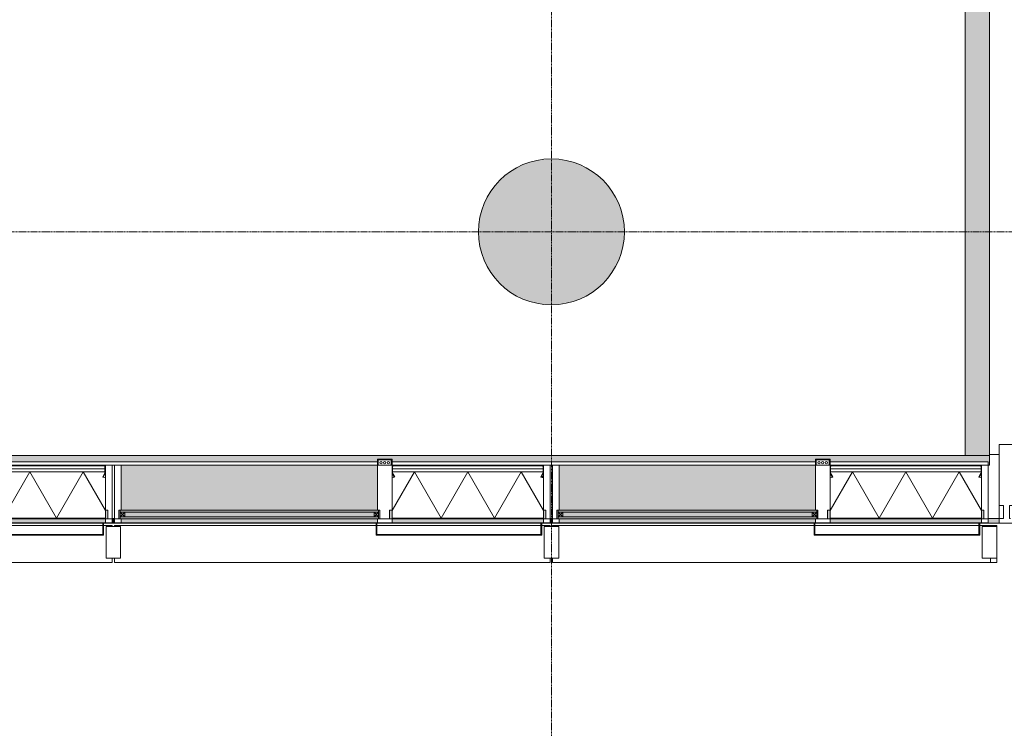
# Model space of a CAD drawing. Header units: millimetres. Extents: x -281 to 121694, y -16481 to 65128.
# Tile 226 of 256: x 79815 to 83861, y 7959 to 10872. Entities that reach past the tile are written whole.
import ezdxf

# ---------------------------------------------------------------- set-up
doc = ezdxf.new("R2010")
doc.units = ezdxf.units.MM
doc.linetypes.add('Grid Line', pattern=[12, 6, -2, 2, -2])
for name, color, linetype, lineweight in [('A--A23__Vloeren', 8, 'Continuous', 5), ('A--A2__Ruwbouw', 8, 'Continuous', 5), ('A--L$01A__Algemeen', 7, 'Continuous', 5), ('A--L$07A__Stramien', 1, 'Continuous', 5), ('A--L21__Buitenwanden', 3, 'Continuous', 5), ('A--L23__Vloeren', 3, 'Continuous', 5), ('A--L28__Hoofddraagconstructies', 3, 'Continuous', 5), ('A--L2__Ruwbouw', 3, 'Continuous', 5), ('A--L3__Afbouw', 2, 'Continuous', 5), ('A--L82__LosseGebruikersInvent', 1, 'Continuous', 5)]:
    doc.layers.add(name, color=color, linetype=linetype, lineweight=lineweight)

# ---------------------------------------------------------------- blocks, each defined once
blk = doc.blocks.new('TBR-B-BWK-C-BES-ARC-R25_rvt-1-L_80_ 12')
at = {"layer": 'A--L28__Hoofddraagconstructies'}
blk.add_hatch(color=21, dxfattribs=at).paths.add_polyline_path([(82000, 9700), (82058.5, 9705.8), (82114.8, 9722.8), (82166.7, 9750.6), (82212.1, 9787.9), (82249.4, 9833.3), (82277.2, 9885.2), (82294.2, 9941.5), (82300, 10000), (82294.2, 10058.5), (82277.2, 10114.8), (82249.4, 10166.7), (82212.1, 10212.1), (82166.7, 10249.4), (82114.8, 10277.2), (82058.5, 10294.2), (82000, 10300), (81941.5, 10294.2), (81885.2, 10277.2), (81833.3, 10249.4), (81787.9, 10212.1), (81750.6, 10166.7), (81722.8, 10114.8), (81705.8, 10058.5), (81700, 10000), (81705.8, 9941.5), (81722.8, 9885.2), (81750.6, 9833.3), (81787.9, 9787.9), (81833.3, 9750.6), (81885.2, 9722.8), (81944.6, 9705.5)])
at = {"layer": 'A--L28__Hoofddraagconstructies', "color": 241, "lineweight": 18}
for start, end in [(0, 180), (180, 0)]:
    blk.add_arc((82000, 10000), 300, start, end, dxfattribs=at)
blk = doc.blocks.new('Rectangular Mullion - gevelband kader-56871598-L_80_ 12')
at = {"layer": 'A--L3__Afbouw'}
for p, q in [((82004.9, 8788), (82004.9, 8793)), ((82004.9, 8793), (83080, 8793)), ((83083, 8793), (83757, 8793)), ((83760, 8793), (83804.9, 8793)), ((83804.9, 8793), (83804.9, 8788)), ((82004.9, 8640), (82004.9, 8658)), ((83804.9, 8640), (82004.9, 8640)), ((83804.9, 8658), (83804.9, 8640))]:
    blk.add_line(p, q, dxfattribs=at)
blk = doc.blocks.new('Rectangular Mullion - gevelband kader-V260-L_80_ 12')
at = {"layer": 'A--L3__Afbouw'}
for p, q in [((80204.9, 8788), (80204.9, 8793)), ((80204.9, 8793), (81280, 8793)), ((81283, 8793), (81957, 8793)), ((81960, 8793), (81994.9, 8793)), ((81994.9, 8793), (81994.9, 8788)), ((80204.9, 8640), (80204.9, 8658)), ((81994.9, 8640), (80204.9, 8640)), ((81994.9, 8658), (81994.9, 8640))]:
    blk.add_line(p, q, dxfattribs=at)
blk = doc.blocks.new('Rectangular Mullion - mullion_283_210-53-20-56176814-L_80_ 12')
at = {"layer": 'A--L3__Afbouw'}
for points in [[(83760, 8802), (83840, 8803), (83840, 8821.2), (83795, 8821.2), (83795, 8803), (83760, 8803)], [(83840, 8821.2), (83840, 8822), (83795, 8821.2)]]:
    blk.add_hatch(color=256, dxfattribs=at).paths.add_polyline_path(points)
for p, q in [((83795, 8821.2), (83840, 8821.2)), ((83840, 8822), (83840, 8821.2)), ((82030, 8802), (83080.1, 8802)), ((83083, 8802), (83757, 8802)), ((83759.9, 8802), (83840, 8802))]:
    blk.add_line(p, q, dxfattribs=at)
blk = doc.blocks.new('Rectangular Mullion - mullion_283_210-53-20-55330344-L_80_ 12')
at = {"layer": 'A--L3__Afbouw'}
blk.add_hatch(color=256, dxfattribs=at).paths.add_polyline_path([(81970, 8802), (81970, 8803), (81967.5, 8802)])
for p, q in [((80230, 8802), (81280.1, 8802)), ((81283, 8802), (81957, 8802)), ((81959.9, 8802), (81970, 8802))]:
    blk.add_line(p, q, dxfattribs=at)
blk = doc.blocks.new('Rectangular Mullion - mullion_283_210-53-20-V300-L_80_ 12')
at = {"layer": 'A--L3__Afbouw'}
for p, q in [((78430, 8802), (79480.1, 8802)), ((79483, 8802), (80157, 8802)), ((80159.9, 8802), (80170, 8802))]:
    blk.add_line(p, q, dxfattribs=at)
blk = doc.blocks.new('Rectangular Mullion - mullion_283_210-53-20-62516206-L_80_ 12')
at = {"layer": 'A--L3__Afbouw'}
blk.add_hatch(color=256, dxfattribs=at).paths.add_polyline_path([(29.2, 241), (5, 240), (5, 221), (-5, 221), (-5, 240), (12, 241)])
blk.add_line((-30, 241), (30, 241), dxfattribs=at)
blk = doc.blocks.new('Rectangular Mullion - mullion_283_210-53-20-V309-L_80_ 12')
at = {"layer": 'A--L3__Afbouw'}
blk.add_hatch(color=256, dxfattribs=at).paths.add_polyline_path([(-12, 241), (5, 240), (5, 221), (-5, 221), (-5, 240), (-29.2, 241)])
blk.add_line((-30, 241), (30, 241), dxfattribs=at)
blk = doc.blocks.new('Rectangular Mullion - mullion_323_250-53-20-56175659-L_80_ 12')
at = {"layer": 'A--L3__Afbouw'}
for p, q in [((0, 241), (-60, 241)), ((-60, 241), (-60, 221.8)), ((-60, 221.8), (-59.2, 221.8)), ((-59.2, 221.8), (-59.2, 221)), ((-47, 221), (-42, 221)), ((-42, 221), (-42, 168)), ((-18, 168), (-18, 221)), ((-18, 221), (-0.8, 221)), ((-0.8, 221), (-0.8, 221.8)), ((-0.8, 221.8), (0, 221.8)), ((0, 221.8), (0, 241)), ((-59.2, 167.2), (-60, 167.2)), ((-60, 167.2), (-60, -82)), ((-42, 168), (-59.2, 168)), ((-59.2, 168), (-59.2, 167.2)), ((-0.8, 168), (-18, 168)), ((-0.8, 167.2), (-0.8, 168)), ((0, 167.2), (-0.8, 167.2)), ((0, -82), (0, 167.2)), ((-60, -82), (0, -82))]:
    blk.add_line(p, q, dxfattribs=at)
blk = doc.blocks.new('NLRS_21_GM_LB_element gevel_gen_cpz - NLRS_21_13_08_elementgevel element_gen_cpz-V421-L_80_ 12')
at = {"layer": 'A--L$01A__Algemeen'}
for points in [[(-877.5, -17), (-877.5, -52), (-867.5, -51.5), (-867.5, -20), (-245, -20), (-245, -52), (-235, -52), (-235, -17), (-867.5, -17)], [(133.8, -52), (-185, -52), (-185, -237), (867.5, -237), (867.5, -52), (507.1, -52)]]:
    blk.add_hatch(color=256, dxfattribs=at).paths.add_polyline_path(points)
h = blk.add_hatch(color=256, dxfattribs=at)
h.paths.add_polyline_path([(-612.9, 0), (-867.5, 0), (-867.5, -17), (-245, -17), (-245, 0)])
h.paths.add_polyline_path([(-183, 0), (-185, 0), (-185, -17), (867.5, -17), (867.5, 0), (-180, 0)])
h = blk.add_hatch(dxfattribs=at)
h.set_pattern_fill('FP_389', color=256, style=0, pattern_type=2)
h.set_pattern_definition([(225, (79300, 8803), (449.013, -449.013), []), (225, (79141.25, 8803), (6e-14, -898.0256), []), (225, (79458.75, 8803), (6e-14, -898.0256), [])])
h.paths.add_polyline_path([(-858.1, -188.2), (-866.8, -203.3), (-865.1, -204.3), (-856.3, -189.2)])
h.paths.add_polyline_path([(-254.4, -188.2), (-256.2, -189.2), (-247.4, -204.3), (-245.7, -203.3)])
h.paths.add_polyline_path([(-865.5, -205.8), (-867.5, -205.8), (-867.5, -232), (-865.5, -232)])
h.paths.add_polyline_path([(-245, -205.8), (-247, -205.8), (-247, -232), (-245, -232)])
h.paths.add_polyline_path([(-862.5, -235), (-862.5, -237), (-250, -237), (-250, -235), (-612.9, -235)])
for p, q in [((-867.5, 0), (-895, 0)), ((-895, 0), (-895, -17)), ((-867.5, -17), (-867.5, 0)), ((-867.5, 0), (-860, 0)), ((-857, 0), (-245, 0)), ((-185, 0), (-245, 0)), ((-245, 0), (-245, -17)), ((-185, -17), (-185, 0)), ((-185, 0), (-183, 0)), ((-180, 0), (867.5, 0)), ((895, 0), (867.5, 0)), ((867.5, 0), (867.5, -17)), ((895, -17), (895, 0)), ((-877.5, -17), (-895, -17)), ((-895, -17), (-895, -237)), ((-895, -17), (-867.5, -17)), ((-877.5, -52), (-877.5, -17)), ((-245, -17), (-867.5, -17)), ((-245, -20), (-867.5, -20)), ((-867.5, -20), (-867.5, -185.7)), ((-245, -20), (-867.5, -20)), ((-867.5, -20), (-867.5, -185.7)), ((-775.6, -210), (-665.9, -20)), ((-556.2, -210), (-665.9, -20)), ((-556.2, -210), (-446.6, -20)), ((-336.9, -210), (-446.6, -20)), ((-245, -17), (-190, -17)), ((-245, -185.7), (-245, -20)), ((-245, -185.7), (-245, -20)), ((-195, -17), (-235, -17)), ((-235, -17), (-235, -52)), ((-195, -52), (-195, -17)), ((872.5, -17), (895, -17)), ((895, -17), (877.5, -17)), ((877.5, -17), (877.5, -52)), ((895, -237), (895, -17)), ((-867.5, -52), (-877.5, -52)), ((-775.6, -210), (-867.5, -50.9)), ((-336.9, -210), (-245, -50.9)), ((-235, -52), (-245, -52)), ((-190, -52), (-195, -52)), ((-185, -237), (-185, -52)), ((867.5, -52), (867.5, -237)), ((877.5, -52), (872.5, -52)), ((-867.5, -185.7), (-867.5, -204.5)), ((-858.1, -188.2), (-866.8, -203.3)), ((-865.1, -204.3), (-856.3, -189.2)), ((-856.3, -189.2), (-858.1, -188.2)), ((-254.4, -188.2), (-256.2, -189.2)), ((-256.2, -189.2), (-247.4, -204.3)), ((-245.7, -203.3), (-254.4, -188.2)), ((-245, -204.5), (-245, -185.7)), ((-895, -237), (-867.5, -237)), ((-867.5, -204.5), (-867.5, -205.8)), ((-867.5, -204.5), (-867.5, -205.8)), ((-867.5, -205.8), (-867.5, -232)), ((-867.5, -232), (-867.5, -237)), ((-867.5, -237), (-862.5, -237)), ((-865.5, -232), (-865.5, -205.8)), ((-865.5, -210), (-247, -210)), ((-865.5, -210), (-247, -210)), ((-865.5, -222.5), (-247, -222.5)), ((-250, -235), (-862.5, -235)), ((-862.5, -237), (-250, -237)), ((-250, -237), (-245, -237)), ((-247, -205.8), (-247, -232)), ((-245, -205.8), (-245, -204.5)), ((-245, -205.8), (-245, -204.5)), ((-245, -232), (-245, -205.8)), ((-245, -237), (-245, -232)), ((-245, -237), (-242, -237)), ((-188, -237), (-185, -237)), ((867.5, -237), (-185, -237)), ((867.5, -237), (895, -237))]:
    blk.add_line(p, q, dxfattribs=at)
for centre, radius, start, end in [((-867.5, -204.5), 18.8, 60, 90), ((-245, -204.5), 18.8, 90, 120), ((-862.5, -205.8), 5, 150, 180), ((-862.5, -232), 5, 180, 270), ((-862.5, -205.8), 3, 150, 180), ((-862.5, -232), 3, 180, 270), ((-862.5, -232), 3, 180, 270), ((-250, -232), 3, 270, 360), ((-250, -232), 3, 270, 0), ((-250, -232), 5, 270, 0), ((-250, -205.8), 3, 0, 30), ((-250, -205.8), 5, 360, 30)]:
    blk.add_arc(centre, radius, start, end, dxfattribs=at)
blk = doc.blocks.new('NLRS_41_GM_LB_vin gevel_gen_cpz - 41_12_XX_vin gevel-V422-L_80_ 12')
at = {"layer": 'A--L$01A__Algemeen'}
for p, q in [((30, 145), (-30, 145)), ((-30, 145), (-30, 15)), ((30, 15), (30, 145)), ((-30, 15), (30, 15))]:
    blk.add_line(p, q, dxfattribs=at)
blk = doc.blocks.new('NLRS_41_GM_LB_zetwerk gevel_gen_cpz - NLRS_41_12_05_GM_zetwerk gevel_gen_cpz-61879868-L_80_ 12')
at = {"layer": 'A--L$01A__Algemeen'}
for p, q in [((375, 50), (-305, 50)), ((-305, 50), (-305, 0)), ((-302, 0), (-302, 47)), ((-302, 47), (372, 47)), ((372, 47), (372, 0)), ((375, 0), (375, 50)), ((-305, 0), (-302, 0)), ((372, 0), (375, 0))]:
    blk.add_line(p, q, dxfattribs=at)
blk = doc.blocks.new('NLRS_21_GM_LB_element gevel_gen_cpz - NLRS_21_13_08_elementgevel element_gen_cpz-V423-L_80_ 12')
at = {"layer": 'A--L$01A__Algemeen'}
for points in [[(-877.5, -17), (-877.5, -52), (-867.5, -51.5), (-867.5, -20), (-245, -20), (-245, -52), (-235, -52), (-235, -17), (-867.5, -17)], [(67.1, -52), (-185, -52), (-185, -237), (867.5, -237), (867.5, -52), (440.4, -52)]]:
    blk.add_hatch(color=256, dxfattribs=at).paths.add_polyline_path(points)
h = blk.add_hatch(color=256, dxfattribs=at)
h.paths.add_polyline_path([(-860, 0), (-867.5, 0), (-867.5, -17), (-245, -17), (-245, 0), (-857, 0)])
h.paths.add_polyline_path([(-183, 0), (-185, 0), (-185, -17), (867.5, -17), (867.5, 0), (-180, 0)])
h = blk.add_hatch(dxfattribs=at)
h.set_pattern_fill('FP_390', color=256, style=0, pattern_type=2)
h.set_pattern_definition([(225, (81100, 8803), (42.426407, -42.426407), []), (315, (81100, 8803), (42.426407, 42.426407), [])])
h.paths.add_polyline_path([(-867.5, -185.7), (-866.8, -203.3), (-858.1, -188.2), (-866.8, -185.7)])
h = blk.add_hatch(dxfattribs=at)
h.set_pattern_fill('FP_391', color=256, style=0, pattern_type=2)
h.set_pattern_definition([(225, (81100, 8803), (449.013, -449.013), []), (225, (80941.25, 8803), (6e-14, -898.0256), []), (225, (81258.75, 8803), (6e-14, -898.0256), [])])
h.paths.add_polyline_path([(-858.1, -188.2), (-866.8, -203.3), (-865.1, -204.3), (-856.3, -189.2)])
h.paths.add_polyline_path([(-254.4, -188.2), (-256.2, -189.2), (-247.4, -204.3), (-245.7, -203.3)])
h.paths.add_polyline_path([(-865.5, -205.8), (-867.5, -205.8), (-867.5, -232), (-865.5, -232)])
h.paths.add_polyline_path([(-245, -205.8), (-247, -205.8), (-247, -232), (-245, -232)])
h.paths.add_polyline_path([(-679.6, -235), (-862.5, -235), (-862.5, -237), (-250, -237), (-250, -235), (-306.3, -235)])
for p, q in [((-867.5, 0), (-895, 0)), ((-895, 0), (-895, -17)), ((-867.5, -17), (-867.5, 0)), ((-867.5, 0), (-860, 0)), ((-857, 0), (-245, 0)), ((-185, 0), (-245, 0)), ((-245, 0), (-245, -17)), ((-185, -17), (-185, 0)), ((-185, 0), (-183, 0)), ((-180, 0), (867.5, 0)), ((895, 0), (867.5, 0)), ((867.5, 0), (867.5, -17)), ((895, -17), (895, 0)), ((-877.5, -17), (-895, -17)), ((-895, -17), (-895, -237)), ((-895, -17), (-867.5, -17)), ((-877.5, -52), (-877.5, -17)), ((-245, -17), (-867.5, -17)), ((-245, -20), (-867.5, -20)), ((-867.5, -20), (-867.5, -185.7)), ((-245, -20), (-867.5, -20)), ((-867.5, -20), (-867.5, -185.7)), ((-775.6, -210), (-665.9, -20)), ((-556.2, -210), (-665.9, -20)), ((-556.2, -210), (-446.6, -20)), ((-336.9, -210), (-446.6, -20)), ((-245, -17), (-190, -17)), ((-245, -185.7), (-245, -20)), ((-245, -185.7), (-245, -20)), ((-195, -17), (-235, -17)), ((-235, -17), (-235, -52)), ((-195, -52), (-195, -17)), ((872.5, -17), (895, -17)), ((895, -17), (877.5, -17)), ((877.5, -17), (877.5, -52)), ((895, -237), (895, -17)), ((-867.5, -52), (-877.5, -52)), ((-775.6, -210), (-867.5, -50.9)), ((-336.9, -210), (-245, -50.9)), ((-235, -52), (-245, -52)), ((-190, -52), (-195, -52)), ((-185, -237), (-185, -52)), ((867.5, -52), (867.5, -237)), ((877.5, -52), (872.5, -52)), ((-867.5, -185.7), (-867.5, -204.5)), ((-858.1, -188.2), (-866.8, -203.3)), ((-865.1, -204.3), (-856.3, -189.2)), ((-856.3, -189.2), (-858.1, -188.2)), ((-254.4, -188.2), (-256.2, -189.2)), ((-256.2, -189.2), (-247.4, -204.3)), ((-245.7, -203.3), (-254.4, -188.2)), ((-245, -204.5), (-245, -185.7)), ((-895, -237), (-867.5, -237)), ((-867.5, -204.5), (-867.5, -205.8)), ((-867.5, -204.5), (-867.5, -205.8)), ((-867.5, -205.8), (-867.5, -232)), ((-867.5, -232), (-867.5, -237)), ((-867.5, -237), (-862.5, -237)), ((-865.5, -232), (-865.5, -205.8)), ((-865.5, -210), (-247, -210)), ((-865.5, -210), (-247, -210)), ((-865.5, -222.5), (-247, -222.5)), ((-250, -235), (-862.5, -235)), ((-862.5, -237), (-250, -237)), ((-250, -237), (-245, -237)), ((-247, -205.8), (-247, -232)), ((-245, -205.8), (-245, -204.5)), ((-245, -205.8), (-245, -204.5)), ((-245, -232), (-245, -205.8)), ((-245, -237), (-245, -232)), ((-245, -237), (-242, -237)), ((-188, -237), (-185, -237)), ((867.5, -237), (-185, -237)), ((867.5, -237), (895, -237))]:
    blk.add_line(p, q, dxfattribs=at)
for centre, radius, start, end in [((-867.5, -204.5), 18.8, 60, 90), ((-245, -204.5), 18.8, 90, 120), ((-862.5, -205.8), 5, 150, 180), ((-862.5, -232), 5, 180, 270), ((-862.5, -205.8), 3, 150, 180), ((-862.5, -232), 3, 180, 270), ((-862.5, -232), 3, 180, 270), ((-250, -232), 3, 270, 360), ((-250, -232), 3, 270, 0), ((-250, -232), 5, 270, 0), ((-250, -205.8), 3, 0, 30), ((-250, -205.8), 5, 360, 30)]:
    blk.add_arc(centre, radius, start, end, dxfattribs=at)
blk = doc.blocks.new('NLRS_41_GM_LB_vin gevel_gen_cpz - 41_12_XX_vin gevel-V424-L_80_ 12')
at = {"layer": 'A--L$01A__Algemeen'}
for p, q in [((30, 145), (-30, 145)), ((-30, 145), (-30, 15)), ((30, 15), (30, 145)), ((-30, 15), (30, 15))]:
    blk.add_line(p, q, dxfattribs=at)
blk = doc.blocks.new('CSWK_double-triple glass panel - CSWK_double-triple glass panel-55889924-L_80_ 12')
at = {"layer": 'A--L$01A__Algemeen'}
for points in [[(-500.5, 100), (-531.3, 100), (-531.3, 92), (531.2, 92), (531.2, 100), (-127.1, 100)], [(-531.3, 73), (-531.3, 65), (531.2, 65), (531.2, 73), (-500.5, 73)]]:
    blk.add_hatch(color=256, dxfattribs=at).paths.add_polyline_path(points)
at = {"layer": 'A--L82__LosseGebruikersInvent'}
blk.add_hatch(color=256, dxfattribs=at).paths.add_polyline_path([(-531.3, 100), (-536.3, 100), (-536.3, 65), (-531.3, 65), (-531.3, 73), (531.2, 73), (531.2, 65), (536.2, 65), (536.2, 100), (531.2, 100), (531.2, 92), (-531.3, 92)])
at = {"layer": 'A--L$01A__Algemeen'}
for p, q in [((531.2, 100), (-531.3, 100)), ((-531.3, 100), (-531.3, 92)), ((-531.3, 92), (531.2, 92)), ((-531.3, 92), (-512.3, 92)), ((-531.3, 73), (-531.3, 92)), ((-531.3, 92), (-512.3, 73)), ((-512.3, 92), (-531.3, 73)), ((-512.3, 92), (-512.3, 73)), ((512.2, 92), (531.2, 92)), ((512.2, 73), (512.2, 92)), ((512.2, 92), (531.2, 73)), ((531.2, 92), (512.2, 73)), ((531.2, 92), (531.2, 100)), ((531.2, 92), (531.2, 73)), ((531.2, 73), (-531.3, 73)), ((-531.3, 73), (-531.3, 65)), ((-512.3, 73), (-531.3, 73)), ((-531.3, 65), (531.2, 65)), ((531.2, 73), (512.2, 73)), ((531.2, 65), (531.2, 73))]:
    blk.add_line(p, q, dxfattribs=at)
blk = doc.blocks.new('NLRS_21_GM_LB_element gevel_gen_cpz - NLRS_21_13_08_elementgevel element_gen_cpz-V425-L_80_ 12')
at = {"layer": 'A--L$01A__Algemeen'}
for points in [[(-877.5, -17), (-877.5, -52), (-867.5, -51.5), (-867.5, -20), (-245, -20), (-245, -52), (-235, -52), (-235, -17), (-867.5, -17)], [(0.4, -52), (-185, -52), (-185, -237), (867.5, -237), (867.5, -52), (373.7, -52)]]:
    blk.add_hatch(color=256, dxfattribs=at).paths.add_polyline_path(points)
h = blk.add_hatch(color=256, dxfattribs=at)
h.paths.add_polyline_path([(-860, 0), (-867.5, 0), (-867.5, -17), (-245, -17), (-245, 0), (-857, 0)])
h.paths.add_polyline_path([(-183, 0), (-185, 0), (-185, -17), (867.5, -17), (867.5, 0), (-180, 0)])
h = blk.add_hatch(dxfattribs=at)
h.set_pattern_fill('FP_393', color=256, style=0, pattern_type=2)
h.set_pattern_definition([(225, (82900, 8803), (449.013, -449.013), []), (225, (82741.25, 8803), (6e-14, -898.0256), []), (225, (83058.75, 8803), (6e-14, -898.0256), [])])
h.paths.add_polyline_path([(-858.1, -188.2), (-866.8, -203.3), (-865.1, -204.3), (-856.3, -189.2)])
h.paths.add_polyline_path([(-254.4, -188.2), (-256.2, -189.2), (-247.4, -204.3), (-245.7, -203.3)])
h.paths.add_polyline_path([(-867.5, -205.8), (-867.5, -232), (-865.5, -232), (-865.5, -205.8)])
h.paths.add_polyline_path([(-245, -205.8), (-247, -205.8), (-247, -232), (-245, -232)])
h.paths.add_polyline_path([(-746.3, -235), (-862.5, -235), (-862.5, -237), (-250, -237), (-250, -235), (-372.9, -235)])
h = blk.add_hatch(dxfattribs=at)
h.set_pattern_fill('FP_392', color=256, style=0, pattern_type=2)
h.set_pattern_definition([(225, (82900, 8803), (42.426407, -42.426407), []), (315, (82900, 8803), (42.426407, 42.426407), [])])
h.paths.add_polyline_path([(-245, -185.7), (-249.9, -186.3), (-254.4, -188.2), (-245, -204.5)])
for p, q in [((-867.5, 0), (-895, 0)), ((-895, 0), (-895, -17)), ((-867.5, -17), (-867.5, 0)), ((-867.5, 0), (-860, 0)), ((-857, 0), (-245, 0)), ((-185, 0), (-245, 0)), ((-245, 0), (-245, -17)), ((-185, -17), (-185, 0)), ((-185, 0), (-183, 0)), ((-180, 0), (867.5, 0)), ((895, 0), (867.5, 0)), ((867.5, 0), (867.5, -17)), ((895, -17), (895, 0)), ((-877.5, -17), (-895, -17)), ((-895, -17), (-895, -237)), ((-895, -17), (-867.5, -17)), ((-877.5, -52), (-877.5, -17)), ((-245, -17), (-867.5, -17)), ((-245, -20), (-867.5, -20)), ((-867.5, -20), (-867.5, -185.7)), ((-245, -20), (-867.5, -20)), ((-867.5, -20), (-867.5, -185.7)), ((-775.6, -210), (-665.9, -20)), ((-556.2, -210), (-665.9, -20)), ((-556.2, -210), (-446.6, -20)), ((-336.9, -210), (-446.6, -20)), ((-245, -17), (-190, -17)), ((-245, -185.7), (-245, -20)), ((-245, -185.7), (-245, -20)), ((-195, -17), (-235, -17)), ((-235, -17), (-235, -52)), ((-195, -52), (-195, -17)), ((872.5, -17), (895, -17)), ((895, -17), (877.5, -17)), ((877.5, -17), (877.5, -52)), ((895, -237), (895, -17)), ((-867.5, -52), (-877.5, -52)), ((-775.6, -210), (-867.5, -50.9)), ((-336.9, -210), (-245, -50.9)), ((-235, -52), (-245, -52)), ((-190, -52), (-195, -52)), ((-185, -237), (-185, -52)), ((867.5, -52), (867.5, -237)), ((877.5, -52), (872.5, -52)), ((-867.5, -185.7), (-867.5, -204.5)), ((-858.1, -188.2), (-866.8, -203.3)), ((-865.1, -204.3), (-856.3, -189.2)), ((-856.3, -189.2), (-858.1, -188.2)), ((-254.4, -188.2), (-256.2, -189.2)), ((-256.2, -189.2), (-247.4, -204.3)), ((-245.7, -203.3), (-254.4, -188.2)), ((-245, -204.5), (-245, -185.7)), ((-895, -237), (-867.5, -237)), ((-867.5, -204.5), (-867.5, -205.8)), ((-867.5, -204.5), (-867.5, -205.8)), ((-867.5, -205.8), (-867.5, -232)), ((-867.5, -232), (-867.5, -237)), ((-867.5, -237), (-862.5, -237)), ((-865.5, -232), (-865.5, -205.8)), ((-865.5, -210), (-247, -210)), ((-865.5, -210), (-247, -210)), ((-865.5, -222.5), (-247, -222.5)), ((-250, -235), (-862.5, -235)), ((-862.5, -237), (-250, -237)), ((-250, -237), (-245, -237)), ((-247, -205.8), (-247, -232)), ((-245, -205.8), (-245, -204.5)), ((-245, -205.8), (-245, -204.5)), ((-245, -232), (-245, -205.8)), ((-245, -237), (-245, -232)), ((-245, -237), (-242, -237)), ((-188, -237), (-185, -237)), ((867.5, -237), (-185, -237)), ((867.5, -237), (895, -237))]:
    blk.add_line(p, q, dxfattribs=at)
for centre, radius, start, end in [((-867.5, -204.5), 18.8, 60, 90), ((-245, -204.5), 18.8, 90, 120), ((-862.5, -205.8), 5, 150, 180), ((-862.5, -232), 5, 180, 270), ((-862.5, -205.8), 3, 150, 180), ((-862.5, -232), 3, 180, 270), ((-862.5, -232), 3, 180, 270), ((-250, -232), 3, 270, 360), ((-250, -232), 3, 270, 0), ((-250, -232), 5, 270, 0), ((-250, -205.8), 3, 0, 30), ((-250, -205.8), 5, 360, 30)]:
    blk.add_arc(centre, radius, start, end, dxfattribs=at)
blk = doc.blocks.new('NLRS_41_GM_LB_vin gevel_gen_cpz - 41_12_XX_vin gevel-V426-L_80_ 12')
at = {"layer": 'A--L$01A__Algemeen'}
for p, q in [((30, 145), (-30, 145)), ((-30, 145), (-30, 15)), ((30, 15), (30, 145)), ((-30, 15), (30, 15))]:
    blk.add_line(p, q, dxfattribs=at)
blk = doc.blocks.new('NLRS_41_12_04_GM_gevelnamd termination_gen_cpz - NLRS_41_12_04_GM_gevelnamd termination_gen_cpz-61179041-L_80_ 12')
at = {"layer": 'A--L$01A__Algemeen'}
for p, q in [((83804.9, 8788), (83804.9, 8793)), ((83804.9, 8793), (83830, 8793)), ((83830, 8793), (83830, 8788)), ((83804.9, 8640), (83804.9, 8658)), ((83830, 8640), (83804.9, 8640)), ((83830, 8658), (83830, 8640))]:
    blk.add_line(p, q, dxfattribs=at)
blk = doc.blocks.new('verticale kabelgoot - verticale kabelgoot 60 _ 25_2800-65271522-L_80_ 12')
at = {"layer": 'A--L$01A__Algemeen'}
for p, q in [((30, 25), (-30, 25)), ((-30, 25), (-30, 0)), ((-30, 0), (-27, 0)), ((27, 22), (-27, 22)), ((-27, 22), (-27, 0)), ((-27, 0), (27, 0)), ((27, 0), (27, 22)), ((27, 0), (30, 0)), ((30, 0), (30, 25))]:
    blk.add_line(p, q, dxfattribs=at)
for centre in [(-15, 10.7), (0, 10.7), (15, 10.7)]:
    blk.add_circle(centre, 5, dxfattribs=at)

msp = doc.modelspace()

# ---------------------------------------------------------------- hatches: boundary and pattern name
at = {"layer": 'A--A23__Vloeren'}
h = msp.add_hatch(color=10, dxfattribs=at)
h.paths.add_polyline_path([(83800, 9040), (83800, 9080), (67550, 9080), (67550, 9055), (68685, 9055), (68685, 9065), (68745, 9065), (68745, 9055), (70485, 9055), (70485, 9065), (70545, 9065), (70545, 9055), (72285, 9055), (72285, 9065), (72345, 9065), (72345, 9055), (74085, 9055), (74085, 9065), (74145, 9065), (74145, 9055), (75885, 9055), (75885, 9065), (75945, 9065), (75945, 9055), (77685, 9055), (77685, 9065), (77745, 9065), (77745, 9055), (79485, 9055), (79485, 9065), (79545, 9065), (79545, 9055), (81285, 9055), (81285, 9065), (81345, 9065), (81345, 9055), (83085, 9055), (83085, 9065), (83145, 9065), (83145, 9055), (83795, 9055), (83795, 9040)])
h.paths.add_polyline_path([(46014, 9055), (46014, 9080), (45986, 9080), (45986, 9055)])
h.paths.add_polyline_path([(67600, 9700), (67550, 9704.9), (67550, 9700)])
h.paths.add_polyline_path([(67650, 9700), (67650, 9704.9), (67600, 9700)])
h.paths.add_polyline_path([(46000, 9700), (45986, 9701.4), (45986, 9700)])
h.paths.add_polyline_path([(46014, 9700), (46014, 9701.4), (46000, 9700)])
h.paths.add_polyline_path([(67550, 10295.1), (67592.8, 10300), (67550, 10300)])
h.paths.add_polyline_path([(67650, 10295.1), (67650, 10300), (67600, 10300)])
h.paths.add_polyline_path([(45986, 10298.6), (46000, 10300), (45986, 10300)])
h.paths.add_polyline_path([(46014, 10298.6), (46014, 10300), (46000, 10300)])
h.paths.add_polyline_path([(67650, 15700), (67650, 15704.9), (67600, 15700)])
h.paths.add_polyline_path([(67592.8, 15700), (67592.8, 15700.7), (67550, 15704.9), (67550, 15700)])
h.paths.add_polyline_path([(45986, 15700), (46000, 15700), (45986, 15701.4)])
h.paths.add_polyline_path([(46000, 15700), (46014, 15700), (46014, 15701.4)])
h.paths.add_polyline_path([(67937, 15986), (67945, 15986), (67946, 16011), (68905, 16011), (68905, 15986), (68913, 15986), (68913, 16014), (67937, 16014), (67937, 15990.2)])
h.paths.add_polyline_path([(67900, 16000), (67900, 16014), (67898.6, 16014)])
h.paths.add_polyline_path([(67900, 15986), (67899, 15990.2), (67898.6, 15986)])
h.paths.add_polyline_path([(65390, 15986), (66288, 15986), (66288, 16014), (66280, 16014), (66279, 15989), (65320, 15989), (65320, 16014), (65312, 16014), (65312, 15986), (65352.7, 15986)])
h.paths.add_polyline_path([(62601, 15986), (62688, 15986), (62688, 16014), (62680, 16014), (62679, 15989), (61720, 15989), (61720, 16014), (61712, 16014), (61712, 15986), (62600, 15986)])
h.paths.add_polyline_path([(67300, 15986), (67301.4, 15986), (67300, 16000)])
h.paths.add_polyline_path([(60700, 16000), (60700, 16014), (60698.6, 16014)])
h.paths.add_polyline_path([(60698.6, 15986), (60700, 15986), (60700, 16000)])
h.paths.add_polyline_path([(67300, 16000), (67301.4, 16014), (67300, 16014)])
h.paths.add_polyline_path([(60450, 16295.1), (60450, 16300), (60400, 16300), (60437.5, 16296.3)])
h.paths.add_polyline_path([(60350, 16295.1), (60400, 16300), (60350, 16300)])
h.paths.add_polyline_path([(45986, 16298.6), (46000, 16300), (46014, 16298.6), (46014, 16310), (45986, 16310), (45986, 16300)])
h.paths.add_polyline_path([(45991.2, 16342), (45992, 16343), (45992, 16360), (46014, 16360), (46014, 17600), (45992, 17601), (45991.2, 17617), (45986, 17617), (45986, 17614.5), (45990, 17613.5), (45990, 16345.5), (45986, 16345.5), (45986, 16343), (45991.2, 16343)])
h.paths.add_polyline_path([(60400.8, 16359), (60400.8, 16360), (60450, 16360), (60450, 16370), (60446.5, 16371), (60446.5, 16370), (60410, 16371), (60410, 17695), (60450, 17695), (60450, 17705), (60400, 17705), (60400, 17690), (60350, 17690), (60350, 16375), (60353.5, 16374), (60353.5, 16375), (60400, 16374), (60400, 16359)])
h.paths.add_polyline_path([(60446.5, 17244), (60450, 17245), (60446.5, 17246), (60446.5, 17245)])
h.paths.add_polyline_path([(45992, 17650), (46014, 17650), (46014, 17660), (45986, 17660), (45986, 17650), (45991.2, 17650)])
h.paths.add_polyline_path([(60353.5, 17744), (60352.7, 17745), (60352.7, 17744)])
h.paths.add_polyline_path([(67100, 17810), (67099, 17806.5), (67080, 17806.5), (67080, 17802), (67100, 17802), (67100, 17807.3)])
h.paths.add_polyline_path([(69110, 17810), (69109, 17806.5), (69090, 17806.5), (69090, 17802), (69110, 17802), (69110, 17807.3)])
h.paths.add_polyline_path([(67055, 17786), (67055, 17810), (67765, 17810), (67764, 17806.5), (67750, 17806.5), (67750, 17786), (67760, 17786), (67760, 17802.5), (67770, 17803.3), (67771, 17810), (69020, 17810), (69020, 17802.5), (69030, 17802), (69030, 17786), (69040, 17786), (69040, 17806.5), (69026, 17807.3), (69025, 17810), (69735, 17810), (69734, 17806.5), (69735, 17806.5), (69735, 17786), (69745, 17786), (69745, 17850), (67045, 17850), (67045, 17786)])
h.paths.add_polyline_path([(69691, 17789.7), (69691, 17790.5), (69710, 17790.5), (69710, 17796), (69690, 17796), (69690, 17789.7)])
h.paths.add_polyline_path([(69110, 17789.7), (69109, 17796), (69090, 17796), (69090, 17790.5), (69109, 17789.7)])
h.paths.add_polyline_path([(67099, 17789.7), (67100, 17790.5), (67099, 17796), (67080, 17796), (67080, 17790.5), (67099, 17790.5)])
h.paths.add_polyline_path([(67681, 17789.7), (67681, 17790.5), (67700, 17790.5), (67700, 17796), (67680, 17796), (67680, 17789.7)])
h.paths.add_polyline_path([(69710, 17802), (69710, 17806.5), (69691, 17807.3), (69690, 17807.3), (69691, 17802)])
h.paths.add_polyline_path([(67680, 17802), (67700, 17802), (67700, 17806.5), (67681, 17807.3), (67680, 17807.3), (67680, 17806.5)])
h.paths.add_polyline_path([(66957.5, 20947.5), (67045, 20947.5), (67045, 20950), (66950, 20950), (66950, 22760), (65880, 22760), (65880, 22660), (66945, 22660), (66945, 20947.5), (66950, 20947.5)])
h.paths.add_polyline_path([(60417.5, 21700), (60417.5, 21701.7), (60400, 21700)])
h.paths.add_polyline_path([(60400, 21700), (60350, 21704.9), (60350, 21700)])
h.paths.add_polyline_path([(46000, 21700), (46014, 21700), (46014, 21701.4)])
h.paths.add_polyline_path([(46000, 21700), (45986, 21701.4), (45986, 21700)])
h.paths.add_polyline_path([(73939.5, 22125), (74065, 22125), (74065, 28530), (73852.5, 28530), (73852.5, 25085), (73922.5, 25085), (73922.5, 24908.2), (73924.5, 24906.5), (73932.4, 24895.3), (73936.5, 24882.8), (73937.2, 24872.5), (73934.8, 24860.9), (73927, 24846.7), (73922.5, 24840), (73921.5, 24665), (73852.5, 24665), (73852.5, 22125), (73890, 22125)])
h.paths.add_polyline_path([(17883.5, 22135), (17910, 22135), (17910, 22145), (17880, 22146), (17880, 22210), (17883.5, 22209), (17883.5, 22195), (17910, 22195), (17910, 22205), (17887.5, 22205), (17886.7, 22215), (17880, 22216), (17880, 23465), (17887.5, 23465), (17888, 23475), (17910, 23475), (17910, 23485), (17883.5, 23485), (17882.7, 23471), (17880, 23470), (17880, 23535), (17883.5, 23534), (17883.5, 23535), (17910, 23535), (17910, 23545), (17860, 23545), (17860.5, 22135), (17880, 22135)])
h.paths.add_polyline_path([(17882.7, 22274), (17882.7, 22275), (17880, 22275)])
h.paths.add_polyline_path([(60350, 22295.1), (60400, 22300), (60350, 22300)])
h.paths.add_polyline_path([(60417.5, 22298.3), (60417.5, 22300), (60400, 22300)])
h.paths.add_polyline_path([(45986, 22298.6), (46000, 22300), (45986, 22300)])
h.paths.add_polyline_path([(46014, 22298.6), (46014, 22300), (46000, 22300)])
h.paths.add_polyline_path([(66846.1, 22680), (65935, 22680), (65935, 22683), (65939, 22683), (65940, 22687), (65950, 22687.5), (65950, 22733), (65961, 22733.8), (65960, 22740), (66870, 22740), (66870, 22733), (66880, 22733), (66880, 22687), (66869, 22686.2), (66870, 22683), (66895, 22683), (66895, 22680)])
h.paths.add_polyline_path([(66939, 22680), (66900, 22680), (66900, 22687.5), (66890, 22687.5), (66890, 22736.5), (66876, 22737.3), (66875, 22740), (66940, 22740), (66939, 22736.5), (66940, 22736.5), (66940, 22680)])
h.paths.add_polyline_path([(65890, 22680), (65891, 22740), (65955, 22740), (65954, 22736.5), (65940, 22736.5), (65939, 22687.5), (65930, 22686.7), (65929, 22680), (65891, 22680)])
h.paths.add_polyline_path([(18452.5, 24050), (18465, 24050), (18465, 25920), (18452.5, 25920), (18452.5, 24130)])
h.paths.add_polyline_path([(18578.3, 25674.9), (18590, 25674.9), (18590, 25679.9), (18565, 25675), (18578.3, 25674.9)])
h.paths.add_polyline_path([(22090, 25674.9), (22110.7, 25675.9), (22090, 25679.9), (22090, 25675)])
h.paths.add_polyline_path([(22115, 25725), (22140, 25725), (22140, 25974.9), (22090, 25974.9), (22090.7, 25747.5), (22091.6, 25739.9), (22099.4, 25730.5), (22104.9, 25727.7), (22108.9, 25726.6)])
h.paths.add_polyline_path([(18540, 25725), (18565, 25725), (18577.5, 25728.3), (18587, 25738.9), (18590, 25750), (18590, 25974.9), (18552.5, 25974.9), (18552.5, 25920), (18540, 25920), (18540, 25774)])
h.paths.add_polyline_path([(22102.5, 25728.3), (22096, 25733.3), (22096.3, 25734.5), (22099.8, 25731)])
h.paths.add_polyline_path([(74040, 35275), (74040, 41575), (73535, 41575), (73535, 35275), (73939.5, 35275)])
h.paths.add_polyline_path([(74099.7, 41982.5), (74140, 41982.5), (74140, 43392.5), (74090, 43392.5), (74090, 43382.5), (74120, 43381.5), (74120, 43317.5), (74116.5, 43318.5), (74116.5, 43332.5), (74090, 43332.5), (74090, 43322.5), (74112.5, 43322.5), (74113.3, 43312.5), (74120, 43311.5), (74120, 42062.5), (74112.5, 42062.5), (74112, 42052.5), (74090, 42052.5), (74090, 42042.5), (74116.5, 42042.5), (74117.3, 42056.5), (74120, 42057.5), (74120, 41992.5), (74116.5, 41993.5), (74116.5, 41992.5), (74090, 41992.5), (74090, 41982.5)])
h.paths.add_polyline_path([(69783.5, 41982.5), (69790, 41982.5), (69790, 41992.5), (69780, 41992.5), (69780, 42057.5), (69783.5, 42056.5), (69783.5, 42042.5), (69790, 42042.5), (69790, 42052.5), (69787.5, 42052.5), (69786.7, 42062.5), (69780, 42063.5), (69780, 43312.5), (69787.5, 43312.5), (69788, 43322.5), (69790, 43322.5), (69790, 43332.5), (69783.5, 43332.5), (69782.7, 43318.5), (69780, 43317.5), (69780, 43382.5), (69783.5, 43381.5), (69783.5, 43382.5), (69790, 43382.5), (69790, 43392.5), (69760, 43392.5), (69760, 41982.5), (69782.7, 41982.5)])
h.paths.add_polyline_path([(69782.7, 42121.5), (69782.7, 42122.5), (69780, 42122.5)])
h.paths.add_polyline_path([(23580, 42550), (24100, 42550), (24100, 42650), (22240, 42650), (22240, 42550), (23575, 42550)])
h.paths.add_polyline_path([(24045, 42570), (24046, 42573.5), (24065, 42573.5), (24065, 42578), (24045, 42577.4), (24045, 42572.7)])
h.paths.add_polyline_path([(24059.8, 42570), (23575, 42570), (23576, 42573.5), (23590, 42573.5), (23590, 42622.5), (23600, 42623.3), (23601, 42630), (24090, 42630), (24089, 42570), (24065, 42570)])
h.paths.add_polyline_path([(23660, 42570), (23659, 42578), (23640, 42578), (23640, 42573.5), (23659, 42572.7)])
h.paths.add_polyline_path([(23570, 42570), (22320, 42570), (22320, 42577.5), (22310, 42578), (22310, 42626.5), (22296, 42627.3), (22295, 42630), (23595, 42630), (23594, 42626.5), (23580, 42626.5), (23580, 42577.5), (23570, 42576.7), (23570, 42573.5)])
h.paths.add_polyline_path([(22289, 42570), (22250, 42570), (22251, 42573.5), (22250, 42573.5), (22251, 42630), (22290, 42630), (22290, 42622.5), (22300, 42622.5), (22300, 42573.5), (22314, 42572.7), (22315, 42570), (22300, 42570)])
h.paths.add_polyline_path([(23660, 42584), (23659, 42589.5), (23640, 42589.5), (23640, 42584)])
h.paths.add_polyline_path([(24065, 42584), (24065, 42589.5), (24045, 42589.5), (24046, 42584)])
h.paths.add_polyline_path([(25050, 43567.3), (25052.5, 43567.3), (25052.5, 43642.3), (31300, 43642.3), (31300, 43600.4), (31305.8, 43658.5), (31322.8, 43714.8), (31350.6, 43766.7), (31387.9, 43812.1), (31433.3, 43849.4), (31485.2, 43877.2), (31541.5, 43894.2), (31600, 43900), (25320, 43900), (25320, 44555), (25050, 44555), (25050, 43579.8)])
h.paths.add_polyline_path([(31899.7, 43567.3), (31899.7, 43597.4), (31896.8, 43567.3)])
h.paths.add_polyline_path([(31300, 43567.3), (31303.2, 43567.3), (31300, 43592.3), (31300, 43579.8)])
h.paths.add_polyline_path([(31899.7, 43602.6), (31899.7, 43650), (31895.8, 43650), (31895.1, 43650), (31897.5, 43625)])
h.paths.add_polyline_path([(31765.4, 43850.1), (31764.3, 43851), (31764.3, 43850.7)])
h.paths.add_polyline_path([(31712, 43878), (31709.4, 43879.3), (31709.4, 43878.8)])
h.paths.add_polyline_path([(31654.1, 43894.7), (31650, 43895.8), (31650, 43900), (31600, 43900), (31650, 43895.1)])
h.paths.add_polyline_path([(69171, 44550), (69760, 44550), (69760, 44650), (69750, 44650), (69749, 44646.5), (69750, 44646.5), (69749, 44590), (69260, 44590), (69260, 44597.5), (69250, 44597.5), (69250, 44646.5), (69236, 44647.3), (69235, 44650), (69230, 44650), (69230, 44642.5), (69240, 44642), (69240, 44593.5), (69254, 44592.7), (69255, 44590), (67955, 44590), (67956, 44593.5), (67970, 44593.5), (67970, 44642.5), (67980, 44643.3), (67980, 44650), (67975, 44650), (67974, 44646.5), (67960, 44646.5), (67960, 44597.5), (67950, 44596.7), (67949, 44590), (67910, 44590), (67910, 44650), (67905, 44650), (67905, 44550), (69170, 44550)])
h.paths.add_polyline_path([(69706, 44629.7), (69706, 44630.5), (69725, 44630.5), (69725, 44636), (69705, 44636), (69705, 44629.7)])
h.paths.add_polyline_path([(69320, 44629.7), (69319, 44636), (69300, 44636), (69300, 44630.5), (69319, 44629.7)])
h.paths.add_polyline_path([(25050, 44630), (25320, 44630), (25320, 44650), (25050, 44650)])
h.paths.add_polyline_path([(69706, 44642), (69725, 44642), (69725, 44646.5), (69706, 44647.3), (69705, 44647.3), (69705, 44642)])
h.paths.add_polyline_path([(69320, 44642), (69319, 44646.5), (69300, 44646.5), (69300, 44642), (69319, 44642)])
h.paths.add_polyline_path([(68039, 44647.3), (68040, 44647.3), (68040, 44650)])
h.paths.add_polyline_path([(69170, 44647.3), (69171, 44647.3), (69170, 44650)])
h.paths.add_polyline_path([(79640.8, 45001), (79640.8, 45002), (79650, 45002), (79650, 45948), (79617, 45948), (79617, 45002), (79640, 45001)])
h.paths.add_polyline_path([(79640.8, 46651), (79640.8, 46652), (79650, 46652), (79650, 47598), (79617, 47598), (79617, 46652), (79640, 46651)])
h.paths.add_polyline_path([(54505, 47786), (54513, 47786), (54513, 47787.5), (54505, 47787.5)])
h.paths.add_polyline_path([(37487, 47786), (37495, 47786), (37495, 47787.5), (37487, 47787.5)])
h.paths.add_polyline_path([(52855, 47786), (52863, 47786), (52863, 47787.5), (52855, 47787.5)])
h.paths.add_polyline_path([(61713, 47786), (61713, 47787.5), (61705, 47787.5), (61705, 47786)])
h.paths.add_polyline_path([(59087, 47786), (59095, 47786), (59095, 47787.5), (59087, 47787.5)])
h.paths.add_polyline_path([(60745, 47786), (60745, 47787.5), (60737, 47787.5), (60737, 47786)])
h.paths.add_polyline_path([(65313, 47786), (65313, 47787.5), (65305, 47787.5), (65305, 47786)])
h.paths.add_polyline_path([(33625, 47786), (33633, 47786), (33633, 47787.5), (33625, 47787.5)])
h.paths.add_polyline_path([(64337, 47786), (64345, 47786), (64345, 47787.5), (64337, 47787.5)])
h.paths.add_polyline_path([(38455, 47786), (38463, 47786), (38463, 47787.5), (38455, 47787.5)])
h.paths.add_polyline_path([(39137, 47786), (39145, 47786), (39145, 47787.5), (39137, 47787.5)])
h.paths.add_polyline_path([(32657, 47786), (32665, 47786), (32665, 47787.5), (32657, 47787.5)])
h.paths.add_polyline_path([(40105, 47786), (40113, 47786), (40113, 47787.5), (40105, 47787.5)])
h.paths.add_polyline_path([(51887, 47786), (51895, 47786), (51895, 47787.5), (51887, 47787.5)])
h.paths.add_polyline_path([(44687, 47786), (44695, 47786), (44695, 47787.5), (44687, 47787.5)])
h.paths.add_polyline_path([(53537, 47786), (53545, 47786), (53545, 47787.5), (53537, 47787.5)])
h.paths.add_polyline_path([(45655, 47786), (45663, 47786), (45663, 47787.5), (45655, 47787.5)])
h.paths.add_polyline_path([(46337, 47786), (46345, 47786), (46345, 47787.5), (46337, 47787.5)])
h.paths.add_polyline_path([(60055, 47786), (60063, 47786), (60063, 47787.5), (60055, 47787.5)])
h.paths.add_polyline_path([(47305, 47786), (47313, 47786), (47313, 47787.5), (47305, 47787.5)])
h.paths.add_polyline_path([(79922, 49550), (79930, 49550), (79930, 49586), (79922, 49585.2), (79922, 49556)])
h.paths.add_polyline_path([(85900.1, 49550), (85905, 49550), (85905, 49586), (85903.5, 49585.2)])
h.paths.add_polyline_path([(85878.8, 49550), (85879.7, 49550), (85883.5, 49586), (85316.6, 49585.2), (85321.2, 49550), (85850.7, 49550)])
h.paths.add_polyline_path([(80928, 49550), (80928, 49586), (80920, 49585.2), (80920, 49550)])
h.paths.add_polyline_path([(85299.9, 49550), (85296.4, 49586), (85295, 49585.2), (85295, 49550)])
h.paths.add_polyline_path([(82295.1, 49550), (82300, 49550), (82300, 49586), (82298.5, 49585.2)])
h.paths.add_polyline_path([(81704.9, 49550), (81701.4, 49586), (81700, 49585.2), (81700, 49550)])
h.paths.add_polyline_path([(23660, 49630), (23659, 49626.5), (23640, 49626.5), (23640, 49622), (23660, 49622), (23660, 49627.3)])
h.paths.add_polyline_path([(22310, 49586), (22310, 49622.5), (22320, 49623.3), (22321, 49630), (23570, 49630), (23570, 49622.5), (23580, 49622.5), (23580, 49586), (23590, 49586), (23590, 49626.5), (23576, 49627.3), (23575, 49630), (24090, 49630), (24089, 49626.5), (24090, 49626.5), (24090, 49586), (24101.4, 49586), (24100, 49600), (24104.9, 49650), (22240, 49650), (22240, 49586), (22250, 49586), (22251, 49630), (22315, 49630), (22314, 49626.5), (22300, 49626.5), (22300, 49586)])
h.paths.add_polyline_path([(26540, 49586), (26550, 49586), (26550, 49650), (24695.1, 49650), (24700, 49600), (24701, 49630), (25460, 49630), (25460, 49622.5), (25470, 49622.5), (25470, 49586), (25480, 49586), (25480, 49626.5), (25466, 49627.3), (25465, 49630), (26475, 49630), (26474, 49626.5), (26460, 49626.5), (26460, 49586), (26470, 49586), (26470, 49622.5), (26480, 49623.3), (26481, 49630), (26540, 49630), (26539, 49589.5), (26520, 49589.5), (26520, 49586), (26539, 49586)])
h.paths.add_polyline_path([(29510, 49586), (29510, 49623), (29521, 49623.8), (29520, 49630), (30430, 49630), (30430, 49623), (30440, 49623), (30440, 49586), (30450, 49586), (30450, 49626.5), (30436, 49627.3), (30435, 49630), (30500, 49630), (30499, 49626.5), (30500, 49626.5), (30500, 49586), (30510, 49586), (30510, 49650), (29450, 49650), (29451, 49630), (29515, 49630), (29514, 49626.5), (29500, 49626.5), (29500, 49586)])
h.paths.add_polyline_path([(31900, 49600), (31900, 49650), (31895.1, 49650)])
h.paths.add_polyline_path([(31898.6, 49586), (31900, 49586), (31900, 49600)])
h.paths.add_polyline_path([(37300, 49586), (37310, 49586), (37310, 49623), (37321, 49623.8), (37320, 49630), (38230, 49630), (38230, 49623), (38240, 49623), (38240, 49586), (38250, 49586), (38250, 49626.5), (38236, 49627.3), (38235, 49630), (38300, 49630), (38299, 49626.5), (38300, 49626.5), (38300, 49586), (38310, 49586), (38310, 49650), (37240, 49650), (37240, 49586), (37250, 49586), (37251, 49630), (37315, 49630), (37314, 49626.5), (37300, 49626.5), (37300, 49609.7)])
h.paths.add_polyline_path([(31301.4, 49586), (31300, 49600), (31300, 49586)])
h.paths.add_polyline_path([(24700, 49586), (24699, 49589.5), (24698.6, 49586)])
h.paths.add_polyline_path([(24745, 49586), (24744, 49589.5), (24725, 49589.5), (24725, 49586), (24744, 49586)])
h.paths.add_polyline_path([(42050, 49586), (42050, 49626.5), (42036, 49627.3), (42035, 49630), (42100, 49630), (42099, 49626.5), (42100, 49626.5), (42100, 49586), (42110, 49586), (42110, 49650), (41040, 49650), (41040, 49586), (41050, 49586), (41051, 49630), (41115, 49630), (41114, 49626.5), (41100, 49626.5), (41100, 49586), (41110, 49586), (41110, 49623), (41121, 49623.8), (41120, 49630), (42030, 49630), (42030, 49623), (42040, 49623), (42040, 49586)])
h.paths.add_polyline_path([(38500, 49586), (38501.4, 49586), (38500, 49600)])
h.paths.add_polyline_path([(39098.6, 49586), (39100, 49586), (39100, 49600)])
h.paths.add_polyline_path([(39100, 49600), (39100, 49650), (39095.1, 49650)])
h.paths.add_polyline_path([(38500, 49600), (38504.9, 49650), (38500, 49650)])
h.paths.add_polyline_path([(31300, 49600), (31304.9, 49650), (31300, 49650)])
h.paths.add_polyline_path([(24045, 49609.7), (24065, 49610.5), (24065, 49616), (24045, 49616), (24045, 49610.5)])
h.paths.add_polyline_path([(23659, 49609.7), (23660, 49610.5), (23659, 49616), (23640, 49616), (23640, 49610.5), (23659, 49610.5)])
h.paths.add_polyline_path([(24046, 49622), (24065, 49622), (24065, 49626.5), (24046, 49627.3), (24045, 49627.3), (24045, 49622)])
h.paths.add_polyline_path([(38190, 49623.8), (38191, 49623.8), (38190, 49627)])
h.paths.add_polyline_path([(41990, 49623.8), (41991, 49623.8), (41990, 49627)])
h.paths.add_polyline_path([(23510, 49627.3), (23511, 49627.3), (23510, 49630)])
at = {"layer": 'A--A2__Ruwbouw'}
msp.add_hatch(color=256, dxfattribs=at).paths.add_polyline_path([(83700, 9080), (83800, 9080), (83800, 16050), (83700, 16050), (83700, 9281.2)])

# ---------------------------------------------------------------- linework, layer by layer
at = {"layer": 'A--L$07A__Stramien', "linetype": 'Grid Line'}
for p, q in [((82000, 64428.4), (82000, 5044.8)), ((100373, 10000), (-281.1, 10000))]:
    msp.add_line(p, q, dxfattribs=at)
at = {"layer": 'A--L21__Buitenwanden'}
for p, q in [((83800, 9080), (83800, 16050)), ((83700, 15950), (83700, 9080)), ((83700, 9080), (83800, 9080)), ((79545, 9055), (81285, 9055)), ((80205, 9040), (80195, 9040)), ((81285, 9040), (80232.5, 9040)), ((81345, 9055), (83085, 9055)), ((82005, 9040), (81995, 9040)), ((83085, 9040), (82032.5, 9040)), ((83145, 9055), (83795, 9055)), ((83795, 9040), (83795, 9055))]:
    msp.add_line(p, q, dxfattribs=at)
at = {"layer": 'A--L23__Vloeren', "color": 7}
for p, q in [((74850, 9080), (83700, 9080)), ((83800, 9040), (83800, 9080)), ((83795, 9040), (83800, 9040))]:
    msp.add_line(p, q, dxfattribs=at)
at = {"layer": 'A--L2__Ruwbouw'}
for p, q in [((83800, 9085), (83840, 9085)), ((83840, 8875.8), (83840, 8822)), ((80205, 8822), (80195, 8822)), ((82005, 8822), (81995, 8822)), ((83840, 8822), (83795, 8822))]:
    msp.add_line(p, q, dxfattribs=at)

# ---------------------------------------------------------------- block references
at = {"lineweight": 5}
msp.add_blockref('TBR-B-BWK-C-BES-ARC-R25_rvt-1-L_80_ 12', (0, 0), dxfattribs=at)
at = {"layer": 'A--L$01A__Algemeen'}
for name, p in [('NLRS_41_12_04_GM_gevelnamd termination_gen_cpz - NLRS_41_12_04_GM_gevelnamd termination_gen_cpz-61179041-L_80_ 12', (0, 0)), ('verticale kabelgoot - verticale kabelgoot 60 _ 25_2800-65271522-L_80_ 12', (81315, 9040)), ('verticale kabelgoot - verticale kabelgoot 60 _ 25_2800-65271522-L_80_ 12', (83115, 9040))]:
    msp.add_blockref(name, p, dxfattribs=at)
at = {"layer": 'A--L$01A__Algemeen', "rotation": 180}
for name, p in [('NLRS_21_GM_LB_element gevel_gen_cpz - NLRS_21_13_08_elementgevel element_gen_cpz-V421-L_80_ 12', (79300, 8803)), ('NLRS_21_GM_LB_element gevel_gen_cpz - NLRS_21_13_08_elementgevel element_gen_cpz-V423-L_80_ 12', (81100, 8803)), ('NLRS_21_GM_LB_element gevel_gen_cpz - NLRS_21_13_08_elementgevel element_gen_cpz-V425-L_80_ 12', (82900, 8803)), ('CSWK_double-triple glass panel - CSWK_double-triple glass panel-55889924-L_80_ 12', (80758.8, 8920)), ('CSWK_double-triple glass panel - CSWK_double-triple glass panel-55889924-L_80_ 12', (82558.8, 8920)), ('NLRS_41_GM_LB_zetwerk gevel_gen_cpz - NLRS_41_12_05_GM_zetwerk gevel_gen_cpz-61879868-L_80_ 12', (79855, 8803)), ('NLRS_41_GM_LB_vin gevel_gen_cpz - 41_12_XX_vin gevel-V422-L_80_ 12', (80200, 8803)), ('NLRS_41_GM_LB_zetwerk gevel_gen_cpz - NLRS_41_12_05_GM_zetwerk gevel_gen_cpz-61879868-L_80_ 12', (81655, 8803)), ('NLRS_41_GM_LB_vin gevel_gen_cpz - 41_12_XX_vin gevel-V424-L_80_ 12', (82000, 8803)), ('NLRS_41_GM_LB_zetwerk gevel_gen_cpz - NLRS_41_12_05_GM_zetwerk gevel_gen_cpz-61879868-L_80_ 12', (83455, 8803)), ('NLRS_41_GM_LB_vin gevel_gen_cpz - 41_12_XX_vin gevel-V426-L_80_ 12', (83800, 8803))]:
    msp.add_blockref(name, p, dxfattribs=at)
at = {"layer": 'A--L3__Afbouw', "rotation": 180}
msp.add_blockref('Rectangular Mullion - mullion_323_250-53-20-56175659-L_80_ 12', (83840, 9043), dxfattribs=at)
at = {"layer": 'A--L3__Afbouw', "extrusion": (0, 0, -1), "rotation": 180}
for name, p in [('Rectangular Mullion - mullion_283_210-53-20-V309-L_80_ 12', (-80200, 9043)), ('Rectangular Mullion - mullion_283_210-53-20-62516206-L_80_ 12', (-82000, 9043))]:
    msp.add_blockref(name, p, dxfattribs=at)
at = {"layer": 'A--L3__Afbouw'}
for name, p in [('Rectangular Mullion - mullion_283_210-53-20-56176814-L_80_ 12', (0, 0)), ('Rectangular Mullion - gevelband kader-V260-L_80_ 12', (-1800, 0)), ('Rectangular Mullion - mullion_283_210-53-20-V300-L_80_ 12', (0, 0)), ('Rectangular Mullion - gevelband kader-V260-L_80_ 12', (0, 0)), ('Rectangular Mullion - mullion_283_210-53-20-55330344-L_80_ 12', (0, 0)), ('Rectangular Mullion - gevelband kader-56871598-L_80_ 12', (0, 0))]:
    msp.add_blockref(name, p, dxfattribs=at)

doc.saveas('drawing.dxf')
